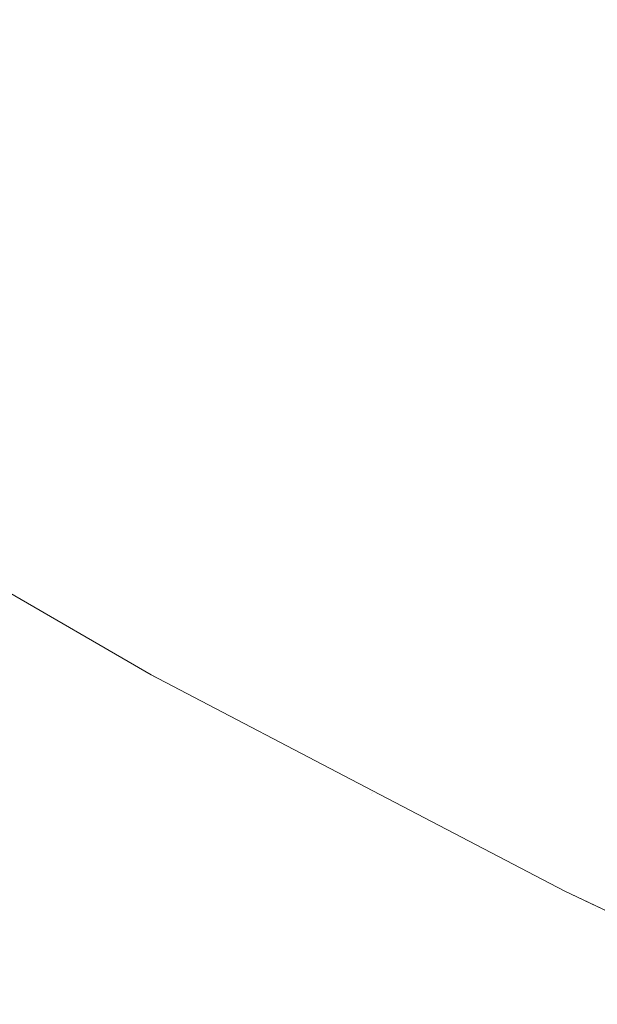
# Model space of a CAD drawing. Header units: centimetres. Extents: x -44.1 to 45.2, y 4.2 to 6.
# Tile 156 of 256: x -13.9927 to -13.9747, y 4.5429 to 4.5737. Entities that reach past the tile are written whole.
import ezdxf

# ---------------------------------------------------------------- set-up
doc = ezdxf.new("R2010")
doc.units = ezdxf.units.CM
doc.header["$LTSCALE"] = 2.54
doc.layers.add('Lucido design-1', color=7, linetype='Continuous')

# ---------------------------------------------------------------- blocks, each defined once
blk = doc.blocks.new('Gruppo-4-1')
at = {"color": 7, "linetype": 'Continuous', "lineweight": 9}
blk.add_3dface([(-43.918995, 5.900212, -2276.22217), (-43.918995, 4.300212, -2276.22217), (45.04592, 4.300212, -2276.22217), (45.04592, 5.900212, -2276.22217)], dxfattribs=at)
for points, invisible_edges in [([(-13.980129, 4.57302, -2276.665321), (-13.985674, 4.576508, -2276.665321), (-13.983842, 4.577518, -2276.663225), (-13.978343, 4.574059, -2276.663225)], 15), ([(-13.996186, 4.577327, -2276.671794), (-13.990738, 4.573715, -2276.671794), (-13.992279, 4.572865, -2276.674006), (-13.997764, 4.576502, -2276.674006)], 15), ([(-13.997764, 4.576502, -2276.674006), (-13.992279, 4.572865, -2276.674006), (-13.993745, 4.572056, -2276.676241), (-13.999265, 4.575716, -2276.676241)], 15), ([(-13.981846, 4.572022, -2276.667449), (-13.987434, 4.575537, -2276.667449), (-13.985674, 4.576508, -2276.665321), (-13.980129, 4.57302, -2276.665321)], 15), ([(-13.974569, 4.576254, -2276.65914), (-13.968953, 4.572904, -2276.65914), (-13.970823, 4.571757, -2276.661164), (-13.976489, 4.575137, -2276.661164)], 15), ([(-13.983493, 4.571065, -2276.669608), (-13.989123, 4.574606, -2276.669608), (-13.987434, 4.575537, -2276.667449), (-13.981846, 4.572022, -2276.667449)], 15), ([(-13.976489, 4.575137, -2276.661164), (-13.970823, 4.571757, -2276.661164), (-13.972628, 4.57065, -2276.663225), (-13.978343, 4.574059, -2276.663225)], 15), ([(-13.985068, 4.570149, -2276.671794), (-13.990738, 4.573715, -2276.671794), (-13.989123, 4.574606, -2276.669608), (-13.983493, 4.571065, -2276.669608)], 15), ([(-13.978343, 4.574059, -2276.663225), (-13.972628, 4.57065, -2276.663225), (-13.974367, 4.569583, -2276.665321), (-13.980129, 4.57302, -2276.665321)], 15), ([(-13.986571, 4.569275, -2276.674006), (-13.992279, 4.572865, -2276.674006), (-13.990738, 4.573715, -2276.671794), (-13.985068, 4.570149, -2276.671794)], 15), ([(-13.980129, 4.57302, -2276.665321), (-13.974367, 4.569583, -2276.665321), (-13.976039, 4.568558, -2276.667449), (-13.981846, 4.572022, -2276.667449)], 15), ([(-13.988001, 4.568443, -2276.676241), (-13.993745, 4.572056, -2276.676241), (-13.992279, 4.572865, -2276.674006), (-13.986571, 4.569275, -2276.674006)], 15), ([(-13.989357, 4.567654, -2276.678496), (-13.995136, 4.571289, -2276.678496), (-13.993745, 4.572056, -2276.676241), (-13.988001, 4.568443, -2276.676241)], 15), ([(-13.981846, 4.572022, -2276.667449), (-13.976039, 4.568558, -2276.667449), (-13.977642, 4.567575, -2276.669608), (-13.983493, 4.571065, -2276.669608)], 15), ([(-13.99064, 4.566909, -2276.680769), (-13.996451, 4.570564, -2276.680769), (-13.995136, 4.571289, -2276.678496), (-13.989357, 4.567654, -2276.678496)], 15), ([(-13.983493, 4.571065, -2276.669608), (-13.977642, 4.567575, -2276.669608), (-13.979176, 4.566634, -2276.671794), (-13.985068, 4.570149, -2276.671794)], 15), ([(-13.99769, 4.569881, -2276.683058), (-13.996451, 4.570564, -2276.680769), (-13.99064, 4.566909, -2276.680769), (-13.991848, 4.566206, -2276.683058)], 15), ([(-13.985068, 4.570149, -2276.671794), (-13.979176, 4.566634, -2276.671794), (-13.980639, 4.565736, -2276.674006), (-13.986571, 4.569275, -2276.674006)], 15), ([(-13.991848, 4.566206, -2276.683058), (-13.992982, 4.565547, -2276.68536), (-13.998852, 4.569239, -2276.68536), (-13.99769, 4.569881, -2276.683058)], 15), ([(-13.970013, 4.565151, -2276.667449), (-13.976039, 4.568558, -2276.667449), (-13.974367, 4.569583, -2276.665321), (-13.968388, 4.566203, -2276.665321)], 15), ([(-13.986571, 4.569275, -2276.674006), (-13.980639, 4.565736, -2276.674006), (-13.982032, 4.564882, -2276.676241), (-13.988001, 4.568443, -2276.676241)], 15), ([(-13.988001, 4.568443, -2276.676241), (-13.982032, 4.564882, -2276.676241), (-13.983352, 4.564072, -2276.678496), (-13.989357, 4.567654, -2276.678496)], 15), ([(-13.971571, 4.564143, -2276.669608), (-13.977642, 4.567575, -2276.669608), (-13.976039, 4.568558, -2276.667449), (-13.970013, 4.565151, -2276.667449)], 15), ([(-13.989357, 4.567654, -2276.678496), (-13.983352, 4.564072, -2276.678496), (-13.984601, 4.563306, -2276.680769), (-13.99064, 4.566909, -2276.680769)], 15), ([(-13.973062, 4.563177, -2276.671794), (-13.979176, 4.566634, -2276.671794), (-13.977642, 4.567575, -2276.669608), (-13.971571, 4.564143, -2276.669608)], 15), ([(-13.991848, 4.566206, -2276.683058), (-13.99064, 4.566909, -2276.680769), (-13.984601, 4.563306, -2276.680769), (-13.985777, 4.562585, -2276.683058)], 15), ([(-13.974484, 4.562257, -2276.674006), (-13.980639, 4.565736, -2276.674006), (-13.979176, 4.566634, -2276.671794), (-13.973062, 4.563177, -2276.671794)], 15), ([(-13.985777, 4.562585, -2276.683058), (-13.986881, 4.561908, -2276.68536), (-13.992982, 4.565547, -2276.68536), (-13.991848, 4.566206, -2276.683058)], 15), ([(-13.994041, 4.564931, -2276.687674), (-13.992982, 4.565547, -2276.68536), (-13.986881, 4.561908, -2276.68536), (-13.987913, 4.561275, -2276.687674)], 15), ([(-13.975838, 4.561381, -2276.676241), (-13.982032, 4.564882, -2276.676241), (-13.980639, 4.565736, -2276.674006), (-13.974484, 4.562257, -2276.674006)], 15), ([(-13.987913, 4.561275, -2276.687674), (-13.988872, 4.560687, -2276.689995), (-13.995026, 4.564358, -2276.689995), (-13.994041, 4.564931, -2276.687674)], 15), ([(-13.977121, 4.56055, -2276.678496), (-13.983352, 4.564072, -2276.678496), (-13.982032, 4.564882, -2276.676241), (-13.975838, 4.561381, -2276.676241)], 15), ([(-13.995937, 4.563828, -2276.692323), (-13.995026, 4.564358, -2276.689995), (-13.988872, 4.560687, -2276.689995), (-13.989759, 4.560143, -2276.692323)], 15), ([(-13.978335, 4.559764, -2276.680769), (-13.984601, 4.563306, -2276.680769), (-13.983352, 4.564072, -2276.678496), (-13.977121, 4.56055, -2276.678496)], 15), ([(-13.989759, 4.560143, -2276.692323), (-13.990575, 4.559642, -2276.694654), (-13.996775, 4.563341, -2276.694654), (-13.995937, 4.563828, -2276.692323)], 15), ([(-13.99754, 4.562896, -2276.696987), (-13.996775, 4.563341, -2276.694654), (-13.990575, 4.559642, -2276.694654), (-13.991319, 4.559186, -2276.696987)], 15), ([(-13.979478, 4.559024, -2276.683058), (-13.985777, 4.562585, -2276.683058), (-13.984601, 4.563306, -2276.680769), (-13.978335, 4.559764, -2276.680769)], 15), ([(-13.991319, 4.559186, -2276.696987), (-13.991994, 4.558772, -2276.699319), (-13.998232, 4.562493, -2276.699319), (-13.99754, 4.562896, -2276.696987)], 15), ([(-13.998853, 4.562132, -2276.701649), (-13.998232, 4.562493, -2276.699319), (-13.991994, 4.558772, -2276.699319), (-13.992598, 4.558401, -2276.701649)], 15), ([(-13.980551, 4.558329, -2276.68536), (-13.986881, 4.561908, -2276.68536), (-13.985777, 4.562585, -2276.683058), (-13.979478, 4.559024, -2276.683058)], 15), ([(-13.992598, 4.558401, -2276.701649), (-13.993134, 4.558072, -2276.703974), (-13.999404, 4.561812, -2276.703974), (-13.998853, 4.562132, -2276.701649)], 15), ([(-13.974484, 4.562257, -2276.674006), (-13.968106, 4.558842, -2276.674006), (-13.969419, 4.557944, -2276.676241), (-13.975838, 4.561381, -2276.676241)], 15), ([(-13.981553, 4.55768, -2276.687674), (-13.987913, 4.561275, -2276.687674), (-13.986881, 4.561908, -2276.68536), (-13.980551, 4.558329, -2276.68536)], 15), ([(-13.982486, 4.557076, -2276.689995), (-13.988872, 4.560687, -2276.689995), (-13.987913, 4.561275, -2276.687674), (-13.981553, 4.55768, -2276.687674)], 15), ([(-13.975838, 4.561381, -2276.676241), (-13.969419, 4.557944, -2276.676241), (-13.970664, 4.557092, -2276.678496), (-13.977121, 4.56055, -2276.678496)], 15), ([(-13.989759, 4.560143, -2276.692323), (-13.988872, 4.560687, -2276.689995), (-13.982486, 4.557076, -2276.689995), (-13.983348, 4.556518, -2276.692323)], 15), ([(-13.977121, 4.56055, -2276.678496), (-13.970664, 4.557092, -2276.678496), (-13.971841, 4.556287, -2276.680769), (-13.978335, 4.559764, -2276.680769)], 15), ([(-13.983348, 4.556518, -2276.692323), (-13.984141, 4.556005, -2276.694654), (-13.990575, 4.559642, -2276.694654), (-13.989759, 4.560143, -2276.692323)], 15), ([(-13.991319, 4.559186, -2276.696987), (-13.990575, 4.559642, -2276.694654), (-13.984141, 4.556005, -2276.694654), (-13.984864, 4.555536, -2276.696987)], 15), ([(-13.978335, 4.559764, -2276.680769), (-13.971841, 4.556287, -2276.680769), (-13.972951, 4.555529, -2276.683058), (-13.979478, 4.559024, -2276.683058)], 15), ([(-13.984864, 4.555536, -2276.696987), (-13.98552, 4.555112, -2276.699319), (-13.991994, 4.558772, -2276.699319), (-13.991319, 4.559186, -2276.696987)], 15), ([(-13.979478, 4.559024, -2276.683058), (-13.972951, 4.555529, -2276.683058), (-13.973991, 4.554817, -2276.68536), (-13.980551, 4.558329, -2276.68536)], 15), ([(-13.992598, 4.558401, -2276.701649), (-13.991994, 4.558772, -2276.699319), (-13.98552, 4.555112, -2276.699319), (-13.986108, 4.554732, -2276.701649)], 15), ([(-13.986108, 4.554732, -2276.701649), (-13.986629, 4.554394, -2276.703974), (-13.993134, 4.558072, -2276.703974), (-13.992598, 4.558401, -2276.701649)], 15), ([(-13.980551, 4.558329, -2276.68536), (-13.973991, 4.554817, -2276.68536), (-13.974964, 4.554152, -2276.687674), (-13.981553, 4.55768, -2276.687674)], 15), ([(-13.993603, 4.557785, -2276.706291), (-13.993134, 4.558072, -2276.703974), (-13.986629, 4.554394, -2276.703974), (-13.987084, 4.5541, -2276.706291)], 15), ([(-13.99434, 4.557333, -2276.710899), (-13.994004, 4.557539, -2276.7086), (-13.987474, 4.553847, -2276.7086), (-13.987801, 4.553635, -2276.710899)], 15), ([(-13.987084, 4.5541, -2276.706291), (-13.987474, 4.553847, -2276.7086), (-13.994004, 4.557539, -2276.7086), (-13.993603, 4.557785, -2276.706291)], 15), ([(-13.981553, 4.55768, -2276.687674), (-13.974964, 4.554152, -2276.687674), (-13.975868, 4.553533, -2276.689995), (-13.982486, 4.557076, -2276.689995)], 15), ([(-13.987801, 4.553635, -2276.710899), (-13.988065, 4.553464, -2276.713185), (-13.994612, 4.557166, -2276.713185), (-13.99434, 4.557333, -2276.710899)], 15), ([(-13.9951, 4.556867, -2276.923745), (-13.995049, 4.556938, -2276.92217), (-13.988626, 4.553223, -2276.92217)], 9), ([(-13.995056, 4.556894, -2276.71995), (-13.994969, 4.556947, -2276.717712), (-13.988412, 4.55324, -2276.717712), (-13.988496, 4.553185, -2276.71995)], 15), ([(-13.988626, 4.553223, -2276.72217), (-13.995049, 4.556938, -2276.72217), (-13.995056, 4.556894, -2276.71995)], 10), ([(-13.995056, 4.556894, -2276.71995), (-13.988496, 4.553185, -2276.71995), (-13.988626, 4.553223, -2276.72217)], 11), ([(-13.995049, 4.556938, -2276.72217), (-13.988626, 4.553223, -2276.72217), (-13.988626, 4.553223, -2276.92217), (-13.995049, 4.556938, -2276.92217)], 10), ([(-13.988268, 4.553333, -2276.715456), (-13.988412, 4.55324, -2276.717712), (-13.994969, 4.556947, -2276.717712), (-13.994821, 4.557038, -2276.715456)], 15), ([(-13.994821, 4.557038, -2276.715456), (-13.994612, 4.557166, -2276.713185), (-13.988065, 4.553464, -2276.713185), (-13.988268, 4.553333, -2276.715456)], 15), ([(-13.983348, 4.556518, -2276.692323), (-13.982486, 4.557076, -2276.689995), (-13.975868, 4.553533, -2276.689995), (-13.976705, 4.552961, -2276.692323)], 15), ([(-13.988899, 4.552924, -2276.930287), (-13.989072, 4.552812, -2276.931982), (-13.995649, 4.55653, -2276.931982), (-13.995471, 4.556639, -2276.930287)], 15), ([(-13.995471, 4.556639, -2276.930287), (-13.995328, 4.556727, -2276.928615), (-13.988761, 4.553014, -2276.928615), (-13.988899, 4.552924, -2276.930287)], 15), ([(-13.988655, 4.553082, -2276.926967), (-13.988761, 4.553014, -2276.928615), (-13.995328, 4.556727, -2276.928615), (-13.99522, 4.556793, -2276.926967)], 15), ([(-13.99522, 4.556793, -2276.926967), (-13.995144, 4.55684, -2276.925344), (-13.988582, 4.55313, -2276.925344), (-13.988655, 4.553082, -2276.926967)], 15), ([(-13.988539, 4.553158, -2276.923745), (-13.988582, 4.55313, -2276.925344), (-13.995144, 4.55684, -2276.925344), (-13.9951, 4.556867, -2276.923745)], 15), ([(-13.988626, 4.553223, -2276.92217), (-13.988539, 4.553158, -2276.923745), (-13.9951, 4.556867, -2276.923745)], 11), ([(-13.989282, 4.552676, -2276.933702), (-13.989529, 4.552516, -2276.935444), (-13.996119, 4.556242, -2276.935444), (-13.995865, 4.556398, -2276.933702)], 15), ([(-13.995865, 4.556398, -2276.933702), (-13.995649, 4.55653, -2276.931982), (-13.989072, 4.552812, -2276.931982), (-13.989282, 4.552676, -2276.933702)], 15), ([(-13.976705, 4.552961, -2276.692323), (-13.977474, 4.552435, -2276.694654), (-13.984141, 4.556005, -2276.694654), (-13.983348, 4.556518, -2276.692323)], 15), ([(-13.989816, 4.552331, -2276.93721), (-13.990144, 4.552118, -2276.938998), (-13.996751, 4.555854, -2276.938998), (-13.996414, 4.556061, -2276.93721)], 15), ([(-13.996414, 4.556061, -2276.93721), (-13.996119, 4.556242, -2276.935444), (-13.989529, 4.552516, -2276.935444), (-13.989816, 4.552331, -2276.93721)], 15), ([(-13.984864, 4.555536, -2276.696987), (-13.984141, 4.556005, -2276.694654), (-13.977474, 4.552435, -2276.694654), (-13.978176, 4.551955, -2276.696987)], 15), ([(-13.997133, 4.55562, -2276.940809), (-13.996751, 4.555854, -2276.938998), (-13.990144, 4.552118, -2276.938998), (-13.990514, 4.551879, -2276.940809)], 15), ([(-13.998034, 4.555067, -2276.944493), (-13.997559, 4.555358, -2276.942641), (-13.990929, 4.55161, -2276.942641), (-13.99139, 4.551312, -2276.944493)], 15), ([(-13.990514, 4.551879, -2276.940809), (-13.990929, 4.55161, -2276.942641), (-13.997559, 4.555358, -2276.942641), (-13.997133, 4.55562, -2276.940809)], 15), ([(-13.978176, 4.551955, -2276.696987), (-13.978812, 4.55152, -2276.699319), (-13.98552, 4.555112, -2276.699319), (-13.984864, 4.555536, -2276.696987)], 15), ([(-13.99139, 4.551312, -2276.944493), (-13.991899, 4.550982, -2276.946366), (-13.998557, 4.554746, -2276.946366), (-13.998034, 4.555067, -2276.944493)], 15), ([(-13.986108, 4.554732, -2276.701649), (-13.98552, 4.555112, -2276.699319), (-13.978812, 4.55152, -2276.699319), (-13.979382, 4.551131, -2276.701649)], 15), ([(-13.999132, 4.554394, -2276.948259), (-13.998557, 4.554746, -2276.946366), (-13.991899, 4.550982, -2276.946366), (-13.992457, 4.550621, -2276.948259)], 15), ([(-13.979382, 4.551131, -2276.701649), (-13.979887, 4.550785, -2276.703974), (-13.986629, 4.554394, -2276.703974), (-13.986108, 4.554732, -2276.701649)], 15), ([(-13.968145, 4.550698, -2276.687674), (-13.974964, 4.554152, -2276.687674), (-13.973991, 4.554817, -2276.68536), (-13.967204, 4.551378, -2276.68536)], 15), ([(-13.992457, 4.550621, -2276.948259), (-13.993067, 4.550226, -2276.95017), (-13.999759, 4.554009, -2276.95017), (-13.999132, 4.554394, -2276.948259)], 15), ([(-13.980329, 4.550483, -2276.706291), (-13.980707, 4.550224, -2276.7086), (-13.987474, 4.553847, -2276.7086), (-13.987084, 4.5541, -2276.706291)], 15), ([(-13.987084, 4.5541, -2276.706291), (-13.986629, 4.554394, -2276.703974), (-13.979887, 4.550785, -2276.703974), (-13.980329, 4.550483, -2276.706291)], 15), ([(-13.969021, 4.550064, -2276.689995), (-13.975868, 4.553533, -2276.689995), (-13.974964, 4.554152, -2276.687674), (-13.968145, 4.550698, -2276.687674)], 15), ([(-13.987801, 4.553635, -2276.710899), (-13.987474, 4.553847, -2276.7086), (-13.980707, 4.550224, -2276.7086), (-13.981024, 4.550007, -2276.710899)], 15), ([(-13.981024, 4.550007, -2276.710899), (-13.981281, 4.549832, -2276.713185), (-13.988065, 4.553464, -2276.713185), (-13.987801, 4.553635, -2276.710899)], 15), ([(-13.96983, 4.549479, -2276.692323), (-13.976705, 4.552961, -2276.692323), (-13.975868, 4.553533, -2276.689995), (-13.969021, 4.550064, -2276.689995)], 15), ([(-13.988539, 4.553158, -2276.923745), (-13.988626, 4.553223, -2276.92217), (-13.98169, 4.549595, -2276.92217)], 9), ([(-13.98169, 4.549595, -2276.92217), (-13.988626, 4.553223, -2276.92217), (-13.988626, 4.553223, -2276.72217), (-13.98169, 4.549595, -2276.72217)], 10), ([(-13.98169, 4.549595, -2276.72217), (-13.988626, 4.553223, -2276.72217), (-13.988496, 4.553185, -2276.71995)], 10), ([(-13.988496, 4.553185, -2276.71995), (-13.988412, 4.55324, -2276.717712), (-13.981617, 4.549602, -2276.717712), (-13.981699, 4.549546, -2276.71995)], 15), ([(-13.988496, 4.553185, -2276.71995), (-13.981699, 4.549546, -2276.71995), (-13.98169, 4.549595, -2276.72217)], 11), ([(-13.981478, 4.549697, -2276.715456), (-13.981617, 4.549602, -2276.717712), (-13.988412, 4.55324, -2276.717712), (-13.988268, 4.553333, -2276.715456)], 15), ([(-13.988268, 4.553333, -2276.715456), (-13.988065, 4.553464, -2276.713185), (-13.981281, 4.549832, -2276.713185), (-13.981478, 4.549697, -2276.715456)], 15), ([(-13.98209, 4.549278, -2276.930287), (-13.982258, 4.549163, -2276.931982), (-13.989072, 4.552812, -2276.931982), (-13.988899, 4.552924, -2276.930287)], 15), ([(-13.988899, 4.552924, -2276.930287), (-13.988761, 4.553014, -2276.928615), (-13.981955, 4.54937, -2276.928615), (-13.98209, 4.549278, -2276.930287)], 15), ([(-13.981853, 4.54944, -2276.926967), (-13.981955, 4.54937, -2276.928615), (-13.988761, 4.553014, -2276.928615), (-13.988655, 4.553082, -2276.926967)], 15), ([(-13.988655, 4.553082, -2276.926967), (-13.988582, 4.55313, -2276.925344), (-13.981782, 4.549489, -2276.925344), (-13.981853, 4.54944, -2276.926967)], 15), ([(-13.98174, 4.549518, -2276.923745), (-13.981782, 4.549489, -2276.925344), (-13.988582, 4.55313, -2276.925344), (-13.988539, 4.553158, -2276.923745)], 15), ([(-13.98169, 4.549595, -2276.92217), (-13.98174, 4.549518, -2276.923745), (-13.988539, 4.553158, -2276.923745)], 11), ([(-13.970575, 4.54894, -2276.694654), (-13.977474, 4.552435, -2276.694654), (-13.976705, 4.552961, -2276.692323), (-13.96983, 4.549479, -2276.692323)], 15), ([(-13.982461, 4.549024, -2276.933702), (-13.982701, 4.54886, -2276.935444), (-13.989529, 4.552516, -2276.935444), (-13.989282, 4.552676, -2276.933702)], 15), ([(-13.989282, 4.552676, -2276.933702), (-13.989072, 4.552812, -2276.931982), (-13.982258, 4.549163, -2276.931982), (-13.982461, 4.549024, -2276.933702)], 15), ([(-13.982979, 4.54867, -2276.93721), (-13.983297, 4.548453, -2276.938998), (-13.990144, 4.552118, -2276.938998), (-13.989816, 4.552331, -2276.93721)], 15), ([(-13.989816, 4.552331, -2276.93721), (-13.989529, 4.552516, -2276.935444), (-13.982701, 4.54886, -2276.935444), (-13.982979, 4.54867, -2276.93721)], 15), ([(-13.971254, 4.548449, -2276.696987), (-13.978176, 4.551955, -2276.696987), (-13.977474, 4.552435, -2276.694654), (-13.970575, 4.54894, -2276.694654)], 15), ([(-13.990514, 4.551879, -2276.940809), (-13.990144, 4.552118, -2276.938998), (-13.983297, 4.548453, -2276.938998), (-13.983657, 4.548207, -2276.940809)], 15), ([(-13.97187, 4.548004, -2276.699319), (-13.978812, 4.55152, -2276.699319), (-13.978176, 4.551955, -2276.696987), (-13.971254, 4.548449, -2276.696987)], 15), ([(-13.983657, 4.548207, -2276.940809), (-13.984059, 4.547932, -2276.942641), (-13.990929, 4.55161, -2276.942641), (-13.990514, 4.551879, -2276.940809)], 15), ([(-13.99139, 4.551312, -2276.944493), (-13.990929, 4.55161, -2276.942641), (-13.984059, 4.547932, -2276.942641), (-13.984506, 4.547626, -2276.944493)], 15), ([(-13.979382, 4.551131, -2276.701649), (-13.978812, 4.55152, -2276.699319), (-13.97187, 4.548004, -2276.699319), (-13.972422, 4.547605, -2276.701649)], 15), ([(-13.984506, 4.547626, -2276.944493), (-13.985, 4.547288, -2276.946366), (-13.991899, 4.550982, -2276.946366), (-13.99139, 4.551312, -2276.944493)], 15), ([(-13.972422, 4.547605, -2276.701649), (-13.972911, 4.547251, -2276.703974), (-13.979887, 4.550785, -2276.703974), (-13.979382, 4.551131, -2276.701649)], 15), ([(-13.992457, 4.550621, -2276.948259), (-13.991899, 4.550982, -2276.946366), (-13.985, 4.547288, -2276.946366), (-13.985541, 4.546918, -2276.948259)], 15), ([(-13.980329, 4.550483, -2276.706291), (-13.979887, 4.550785, -2276.703974), (-13.972911, 4.547251, -2276.703974), (-13.973338, 4.546942, -2276.706291)], 15), ([(-13.985541, 4.546918, -2276.948259), (-13.986133, 4.546513, -2276.95017), (-13.993067, 4.550226, -2276.95017), (-13.992457, 4.550621, -2276.948259)], 15), ([(-13.973338, 4.546942, -2276.706291), (-13.973705, 4.546677, -2276.7086), (-13.980707, 4.550224, -2276.7086), (-13.980329, 4.550483, -2276.706291)], 15), ([(-13.99373, 4.549797, -2276.952099), (-13.993067, 4.550226, -2276.95017), (-13.986133, 4.546513, -2276.95017), (-13.986776, 4.546074, -2276.952099)], 15), ([(-13.981024, 4.550007, -2276.710899), (-13.980707, 4.550224, -2276.7086), (-13.973705, 4.546677, -2276.7086), (-13.974012, 4.546455, -2276.710899)], 15), ([(-13.986776, 4.546074, -2276.952099), (-13.987472, 4.545597, -2276.954044), (-13.994448, 4.549332, -2276.954044), (-13.99373, 4.549797, -2276.952099)], 15), ([(-13.981478, 4.549697, -2276.715456), (-13.981281, 4.549832, -2276.713185), (-13.97426, 4.546275, -2276.713185), (-13.974451, 4.546137, -2276.715456)], 15), ([(-13.974012, 4.546455, -2276.710899), (-13.97426, 4.546275, -2276.713185), (-13.981281, 4.549832, -2276.713185), (-13.981024, 4.550007, -2276.710899)], 15), ([(-13.981853, 4.54944, -2276.926967), (-13.981782, 4.549489, -2276.925344), (-13.974745, 4.545925, -2276.925344), (-13.974814, 4.545875, -2276.926967)], 15), ([(-13.974745, 4.545925, -2276.925344), (-13.981782, 4.549489, -2276.925344), (-13.98174, 4.549518, -2276.923745)], 11), ([(-13.98174, 4.549518, -2276.923745), (-13.98169, 4.549595, -2276.92217), (-13.975688, 4.546456, -2276.92217)], 9), ([(-13.975688, 4.546456, -2276.92217), (-13.974745, 4.545925, -2276.925344), (-13.98174, 4.549518, -2276.923745)], 11), ([(-13.981699, 4.549546, -2276.71995), (-13.981617, 4.549602, -2276.717712), (-13.974585, 4.54604, -2276.717712), (-13.974665, 4.545982, -2276.71995)], 15), ([(-13.975688, 4.546456, -2276.72217), (-13.98169, 4.549595, -2276.72217), (-13.981699, 4.549546, -2276.71995)], 10), ([(-13.981699, 4.549546, -2276.71995), (-13.974665, 4.545982, -2276.71995), (-13.975688, 4.546456, -2276.72217)], 11), ([(-13.98169, 4.549595, -2276.72217), (-13.975688, 4.546456, -2276.72217), (-13.975688, 4.546456, -2276.92217), (-13.98169, 4.549595, -2276.92217)], 10), ([(-13.974451, 4.546137, -2276.715456), (-13.974585, 4.54604, -2276.717712), (-13.981617, 4.549602, -2276.717712), (-13.981478, 4.549697, -2276.715456)], 15), ([(-13.994448, 4.549332, -2276.954044), (-13.987472, 4.545597, -2276.954044), (-13.988223, 4.545084, -2276.956004), (-13.995222, 4.548831, -2276.956004)], 15), ([(-13.975043, 4.545709, -2276.930287), (-13.975206, 4.545591, -2276.931982), (-13.982258, 4.549163, -2276.931982), (-13.98209, 4.549278, -2276.930287)], 15), ([(-13.98209, 4.549278, -2276.930287), (-13.981955, 4.54937, -2276.928615), (-13.974913, 4.545803, -2276.928615), (-13.975043, 4.545709, -2276.930287)], 15), ([(-13.974814, 4.545875, -2276.926967), (-13.974913, 4.545803, -2276.928615), (-13.981955, 4.54937, -2276.928615), (-13.981853, 4.54944, -2276.926967)], 15), ([(-13.975403, 4.545449, -2276.933702), (-13.975635, 4.545281, -2276.935444), (-13.982701, 4.54886, -2276.935444), (-13.982461, 4.549024, -2276.933702)], 15), ([(-13.982461, 4.549024, -2276.933702), (-13.982258, 4.549163, -2276.931982), (-13.975206, 4.545591, -2276.931982), (-13.975403, 4.545449, -2276.933702)], 15), ([(-13.995222, 4.548831, -2276.956004), (-13.988223, 4.545084, -2276.956004), (-13.989032, 4.544531, -2276.957979), (-13.996055, 4.548291, -2276.957979)], 15), ([(-13.975905, 4.545086, -2276.93721), (-13.976212, 4.544863, -2276.938998), (-13.983297, 4.548453, -2276.938998), (-13.982979, 4.54867, -2276.93721)], 15), ([(-13.982979, 4.54867, -2276.93721), (-13.982701, 4.54886, -2276.935444), (-13.975635, 4.545281, -2276.935444), (-13.975905, 4.545086, -2276.93721)], 15), ([(-13.996055, 4.548291, -2276.957979), (-13.989032, 4.544531, -2276.957979), (-13.989898, 4.543938, -2276.959966), (-13.996949, 4.547713, -2276.959966)], 15), ([(-13.983657, 4.548207, -2276.940809), (-13.983297, 4.548453, -2276.938998), (-13.976212, 4.544863, -2276.938998), (-13.97656, 4.544612, -2276.940809)], 15), ([(-13.97656, 4.544612, -2276.940809), (-13.97695, 4.54433, -2276.942641), (-13.984059, 4.547932, -2276.942641), (-13.983657, 4.548207, -2276.940809)], 15), ([(-13.996949, 4.547713, -2276.959966), (-13.989898, 4.543938, -2276.959966), (-13.990825, 4.543304, -2276.961965), (-13.997904, 4.547094, -2276.961965)], 15), ([(-13.984506, 4.547626, -2276.944493), (-13.984059, 4.547932, -2276.942641), (-13.97695, 4.54433, -2276.942641), (-13.977383, 4.544017, -2276.944493)], 15), ([(-13.977383, 4.544017, -2276.944493), (-13.977861, 4.543672, -2276.946366), (-13.985, 4.547288, -2276.946366), (-13.984506, 4.547626, -2276.944493)], 15), ([(-13.997904, 4.547094, -2276.961965), (-13.990825, 4.543304, -2276.961965), (-13.991814, 4.542628, -2276.963974), (-13.998923, 4.546434, -2276.963974)], 15), ([(-13.978385, 4.543292, -2276.948259), (-13.985541, 4.546918, -2276.948259), (-13.985, 4.547288, -2276.946366), (-13.977861, 4.543672, -2276.946366)], 15), ([(-13.978957, 4.542878, -2276.95017), (-13.986133, 4.546513, -2276.95017), (-13.985541, 4.546918, -2276.948259), (-13.978385, 4.543292, -2276.948259)], 15), ([(-13.998923, 4.546434, -2276.963974), (-13.991814, 4.542628, -2276.963974), (-13.992866, 4.541908, -2276.96599), (-14.000008, 4.545732, -2276.96599)], 15), ([(-13.97958, 4.542428, -2276.952099), (-13.986776, 4.546074, -2276.952099), (-13.986133, 4.546513, -2276.95017), (-13.978957, 4.542878, -2276.95017)], 15), ([(-13.975688, 4.546456, -2276.92217), (-13.974682, 4.545983, -2276.92217), (-13.974745, 4.545925, -2276.925344)], 10), ([(-13.975688, 4.546456, -2276.72217), (-13.967388, 4.542555, -2276.72217), (-13.967388, 4.542555, -2276.92217), (-13.974682, 4.545983, -2276.92217)], 10), ([(-13.974682, 4.545983, -2276.92217), (-13.975688, 4.546456, -2276.92217), (-13.975688, 4.546456, -2276.72217)], 10), ([(-13.967388, 4.542555, -2276.72217), (-13.975688, 4.546456, -2276.72217), (-13.974665, 4.545982, -2276.71995)], 10), ([(-13.980254, 4.541941, -2276.954044), (-13.987472, 4.545597, -2276.954044), (-13.986776, 4.546074, -2276.952099), (-13.97958, 4.542428, -2276.952099)], 15), ([(-13.975043, 4.545709, -2276.930287), (-13.974913, 4.545803, -2276.928615), (-13.967637, 4.542319, -2276.928615), (-13.967762, 4.542223, -2276.930287)], 15), ([(-13.967541, 4.542392, -2276.926967), (-13.967637, 4.542319, -2276.928615), (-13.974913, 4.545803, -2276.928615), (-13.974814, 4.545875, -2276.926967)], 15), ([(-13.974814, 4.545875, -2276.926967), (-13.974745, 4.545925, -2276.925344), (-13.967474, 4.542443, -2276.925344), (-13.967541, 4.542392, -2276.926967)], 15), ([(-13.967474, 4.542443, -2276.925344), (-13.974745, 4.545925, -2276.925344), (-13.974682, 4.545983, -2276.92217)], 11), ([(-13.974682, 4.545983, -2276.92217), (-13.967388, 4.542555, -2276.92217), (-13.967474, 4.542443, -2276.925344)], 10), ([(-13.980981, 4.541415, -2276.956004), (-13.988223, 4.545084, -2276.956004), (-13.987472, 4.545597, -2276.954044), (-13.980254, 4.541941, -2276.954044)], 15), ([(-13.975403, 4.545449, -2276.933702), (-13.975206, 4.545591, -2276.931982), (-13.967919, 4.542102, -2276.931982), (-13.96811, 4.541957, -2276.933702)], 15), ([(-13.967762, 4.542223, -2276.930287), (-13.967919, 4.542102, -2276.931982), (-13.975206, 4.545591, -2276.931982), (-13.975043, 4.545709, -2276.930287)], 15), ([(-13.975905, 4.545086, -2276.93721), (-13.975635, 4.545281, -2276.935444), (-13.968334, 4.541785, -2276.935444), (-13.968594, 4.541586, -2276.93721)], 15), ([(-13.96811, 4.541957, -2276.933702), (-13.968334, 4.541785, -2276.935444), (-13.975635, 4.545281, -2276.935444), (-13.975403, 4.545449, -2276.933702)], 15), ([(-13.981764, 4.540849, -2276.957979), (-13.989032, 4.544531, -2276.957979), (-13.988223, 4.545084, -2276.956004), (-13.980981, 4.541415, -2276.956004)], 15), ([(-13.968594, 4.541586, -2276.93721), (-13.968891, 4.541358, -2276.938998), (-13.976212, 4.544863, -2276.938998), (-13.975905, 4.545086, -2276.93721)], 15), ([(-13.969228, 4.541101, -2276.940809), (-13.969604, 4.540813, -2276.942641), (-13.97695, 4.54433, -2276.942641), (-13.97656, 4.544612, -2276.940809)], 15), ([(-13.97656, 4.544612, -2276.940809), (-13.976212, 4.544863, -2276.938998), (-13.968891, 4.541358, -2276.938998), (-13.969228, 4.541101, -2276.940809)], 15), ([(-13.982603, 4.540242, -2276.959966), (-13.989898, 4.543938, -2276.959966), (-13.989032, 4.544531, -2276.957979), (-13.981764, 4.540849, -2276.957979)], 15), ([(-13.977383, 4.544017, -2276.944493), (-13.97695, 4.54433, -2276.942641), (-13.969604, 4.540813, -2276.942641), (-13.970022, 4.540493, -2276.944493)], 15), ([(-13.970022, 4.540493, -2276.944493), (-13.970483, 4.540139, -2276.946366), (-13.977861, 4.543672, -2276.946366), (-13.977383, 4.544017, -2276.944493)], 15), ([(-13.9835, 4.539593, -2276.961965), (-13.990825, 4.543304, -2276.961965), (-13.989898, 4.543938, -2276.959966), (-13.982603, 4.540242, -2276.959966)], 15), ([(-13.977861, 4.543672, -2276.946366), (-13.970483, 4.540139, -2276.946366), (-13.97099, 4.539752, -2276.948259), (-13.978385, 4.543292, -2276.948259)], 15), ([(-13.984457, 4.538901, -2276.963974), (-13.991814, 4.542628, -2276.963974), (-13.990825, 4.543304, -2276.961965), (-13.9835, 4.539593, -2276.961965)], 15), ([(-13.978385, 4.543292, -2276.948259), (-13.97099, 4.539752, -2276.948259), (-13.971543, 4.539328, -2276.95017), (-13.978957, 4.542878, -2276.95017)], 15)]:
    blk.add_3dface(points, dxfattribs=dict(at, invisible_edges=invisible_edges))
blk = doc.blocks.new('Gruppo-5-1')
at = {"color": 7}
blk.add_blockref('Gruppo-4-1', (0, 0), dxfattribs=at)

msp = doc.modelspace()

# ---------------------------------------------------------------- block references
at = {"layer": 'Lucido design-1', "color": 7}
msp.add_blockref('Gruppo-5-1', (0, 0), dxfattribs=at)

doc.saveas('drawing.dxf')
